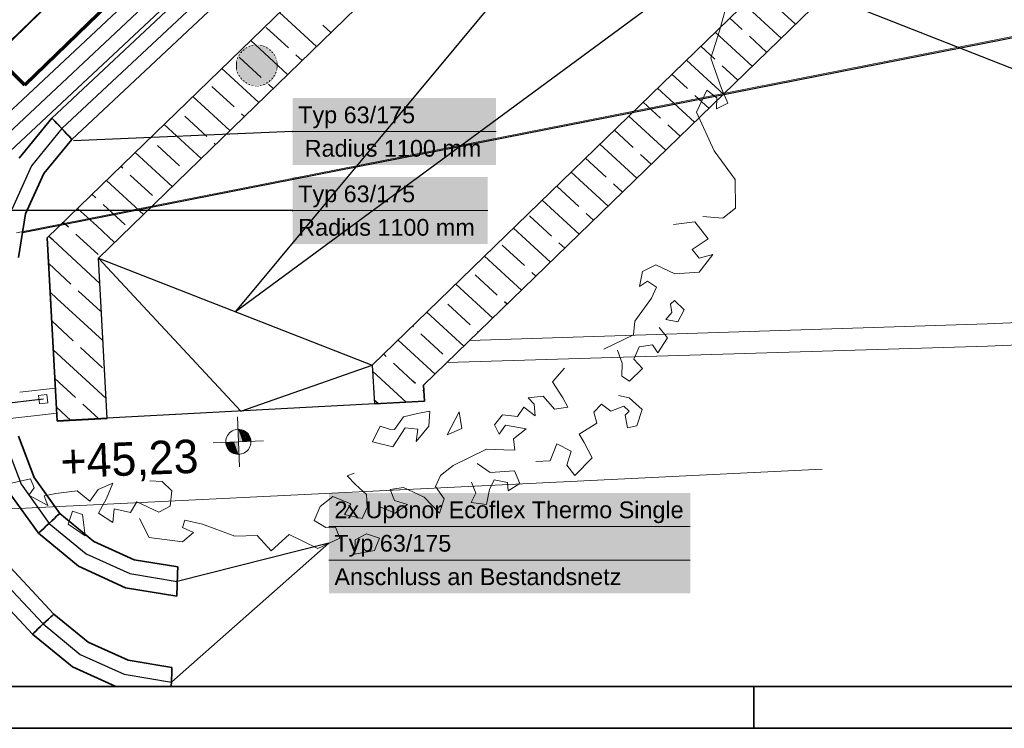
# Model space of a CAD drawing. Extents: x -779 to 790, y -208 to 633.
# Tile 29 of 232: x -277 to -160, y -208 to -123. Entities that reach past the tile are written whole.
import ezdxf
from ezdxf.lldxf.tags import DXFTag

# ---------------------------------------------------------------- set-up
doc = ezdxf.new("R2010")
doc.units = 0
doc.layers.get('0').update_dxf_attribs({"lineweight": 25})
for name, color, linetype, lineweight, true_color in [('02 Raster Gebäude-A07F5V4QWF', 7, 'Continuous', 25, 0x848484), ('10 Bäume Bestand', 9, 'Continuous', 18, 0x808080), ('10 Wege Bestand - 2D', 9, 'Continuous', 18, 0x808080), ('30 Baugrubenplanung - Bemaßung', 7, 'Continuous', 25, 0x848484), ('60 Höhen Außen (Bestand - bleibt)', 9, 'Continuous', 18, 0x808080), ('60 Stützwände', 9, 'Continuous', 25, 0x808080), ('60 Zaun Besucher', 9, 'Continuous', 18, 0x808080), ('60 Zaun Gehege', 9, 'Continuous', 18, 0x808080), ('91 Aufstellflächen Feuerwehr', 9, 'Continuous', 18, 0x808080), ('H_Vorlauf', 1, 'Continuous', 35, 0xff0000), ('S_Regenwasser_Grundleitung', 7, 'Continuous', 70, 0x0080ff), ('X_Mass', 150, 'Continuous', 25, 0x007fff)]:
    doc.layers.add(name, color=color, linetype=linetype, lineweight=lineweight, true_color=true_color)
for name, color, linetype, lineweight in [('02 Raster Gebäude-A07F5V53WF', 7, 'Continuous', 13), ('Rahmen-A0U86KLAPE', 7, 'Continuous', 35), ('X_Rahmen', 7, 'Continuous', 25)]:
    doc.layers.add(name, color=color, linetype=linetype, lineweight=lineweight)
doc.styles.get("Standard").update_dxf_attribs({"font": 'arial.ttf'})
tags = doc.linetypes.add('Raster-A07F5V4TWF', pattern=[0.2, 0.1, -0.05, 0, -0.05]).pattern_tags.tags
tags[10:11] = [DXFTag(74, 4), DXFTag(75, 0), DXFTag(340, '0'), DXFTag(46, 1.0), DXFTag(50, 0.0), DXFTag(44, 0.0), DXFTag(45, 0.0)]
tags[8:9] = [DXFTag(74, 4), DXFTag(75, 0), DXFTag(340, '0'), DXFTag(46, 1.0), DXFTag(50, 0.0), DXFTag(44, 0.0), DXFTag(45, 0.0)]
tags[6:7] = [DXFTag(74, 4), DXFTag(75, 0), DXFTag(340, '0'), DXFTag(46, 1.0), DXFTag(50, 0.0), DXFTag(44, 0.0), DXFTag(45, 0.0)]
tags[4:5] = [DXFTag(74, 4), DXFTag(75, 0), DXFTag(340, '0'), DXFTag(46, 1.0), DXFTag(50, 0.0), DXFTag(44, 0.0), DXFTag(45, 0.0)]
tags = doc.linetypes.add('Raster-A07F5V57WF', pattern=[0.2, 0.1, -0.05, 0, -0.05]).pattern_tags.tags
tags[10:11] = [DXFTag(74, 4), DXFTag(75, 0), DXFTag(340, '0'), DXFTag(46, 1.0), DXFTag(50, 0.0), DXFTag(44, 0.0), DXFTag(45, 0.0)]
tags[8:9] = [DXFTag(74, 4), DXFTag(75, 0), DXFTag(340, '0'), DXFTag(46, 1.0), DXFTag(50, 0.0), DXFTag(44, 0.0), DXFTag(45, 0.0)]
tags[6:7] = [DXFTag(74, 4), DXFTag(75, 0), DXFTag(340, '0'), DXFTag(46, 1.0), DXFTag(50, 0.0), DXFTag(44, 0.0), DXFTag(45, 0.0)]
tags[4:5] = [DXFTag(74, 4), DXFTag(75, 0), DXFTag(340, '0'), DXFTag(46, 1.0), DXFTag(50, 0.0), DXFTag(44, 0.0), DXFTag(45, 0.0)]
tags = doc.linetypes.add('STRICHPUNKT2', pattern=[12.7, 6.35, -3.175, 0, -3.175]).pattern_tags.tags
tags[10:11] = [DXFTag(74, 4), DXFTag(75, 0), DXFTag(340, '0'), DXFTag(46, 0.0), DXFTag(50, 0.0), DXFTag(44, 0.0), DXFTag(45, 0.0)]
tags[8:9] = [DXFTag(74, 4), DXFTag(75, 0), DXFTag(340, '0'), DXFTag(46, 0.0), DXFTag(50, 0.0), DXFTag(44, 0.0), DXFTag(45, 0.0)]
tags[6:7] = [DXFTag(74, 4), DXFTag(75, 0), DXFTag(340, '0'), DXFTag(46, 0.0), DXFTag(50, 0.0), DXFTag(44, 0.0), DXFTag(45, 0.0)]
tags[4:5] = [DXFTag(74, 4), DXFTag(75, 0), DXFTag(340, '0'), DXFTag(46, 0.0), DXFTag(50, 0.0), DXFTag(44, 0.0), DXFTag(45, 0.0)]

# ---------------------------------------------------------------- blocks, each defined once
blk = doc.blocks.new('Blockreferenz-A07F5V4KWF', base_point=(-779.5, -207.57))
at = {"layer": 'Rahmen-A0U86KLAPE', "color": 0, "linetype": 'ByBlock', "ltscale": 0.35}
for p, q in [((-759.5, -202.57), (784.5, -202.57)), ((-189.5, -207.57), (-189.5, -202.57)), ((-779.5, -207.57), (789.5, -207.57))]:
    blk.add_line(p, q, dxfattribs=at)
blk = doc.blocks.new('Referenz-A07F5V4VWF', base_point=(-401.42, -176.34))
at = {"layer": '02 Raster Gebäude-A07F5V4QWF', "color": 0, "linetype": 'Raster-A07F5V4TWF', "lineweight": -2, "ltscale": 187.5}
blk.add_line((-276.98, -148.28), (4.57, -92.87), dxfattribs=at)
at = {"layer": '30 Baugrubenplanung - Bemaßung', "color": 0, "lineweight": -2}
blk.add_line((-188.92, -116.75), (-40.75, -175.03), dxfattribs=at)
blk = doc.blocks.new('Referenz-A07F5V59WF', base_point=(-759.5, -206.19))
at = {"layer": '02 Raster Gebäude-A07F5V53WF', "color": 0, "linetype": 'Raster-A07F5V57WF', "ltscale": 117.000008}
blk.add_line((-277.72, -148.32), (439.99, -7.06), dxfattribs=at)
at = {"layer": '10 Bäume Bestand', "color": 0, "linetype": 'Continuous', "ltscale": 162.000017}
for p, q in [((-193.63, -124.17), (-192.33, -119.49)), ((-194.67, -127.43), (-193.63, -124.17)), ((-193.37, -131.05), (-194.67, -127.43)), ((-196.35, -133.88), (-195.13, -131.25)), ((-195.13, -131.25), (-193.93, -132.2)), ((-192.61, -132.81), (-193.37, -131.05)), ((-193.93, -132.2), (-193.97, -133.51)), ((-193.97, -133.51), (-192.61, -132.81)), ((-194.24, -138.51), (-196.35, -133.88)), ((-191.75, -141.95), (-194.24, -138.51)), ((-191.7, -145.36), (-191.75, -141.95)), ((-193.22, -146.58), (-191.7, -145.36)), ((-196.57, -147.02), (-199.13, -147.34)), ((-194.96, -149.05), (-196.57, -147.02)), ((-195.62, -146.38), (-193.22, -146.58)), ((-196.87, -150.32), (-194.96, -149.05)), ((-196.06, -151.34), (-196.87, -150.32)), ((-194.42, -150.92), (-196.06, -151.34)), ((-196.04, -153.04), (-194.42, -150.92)), ((-203.18, -154.73), (-202.81, -152.96)), ((-202.81, -152.96), (-201.23, -152.15)), ((-201.23, -152.15), (-198.94, -153.25)), ((-198.94, -153.25), (-196.04, -153.04)), ((-202.23, -154.09), (-203.18, -154.73)), ((-201.14, -154.82), (-202.23, -154.09)), ((-201.74, -156.13), (-201.14, -154.82)), ((-203.76, -158.89), (-201.74, -156.13)), ((-199.47, -156.87), (-199.01, -156.4)), ((-199.01, -156.4), (-197.84, -157.54)), ((-199.32, -157.84), (-199.47, -156.87)), ((-197.84, -157.54), (-198.61, -158.98)), ((-203.9, -160.54), (-203.76, -158.89)), ((-200.05, -158.68), (-199.32, -157.84)), ((-198.61, -158.98), (-200.05, -158.68)), ((-200.82, -159.66), (-199.83, -160.9)), ((-207.47, -162.24), (-203.9, -160.54)), ((-199.83, -160.9), (-201.01, -162.67)), ((-205.25, -163.93), (-205.83, -162.36)), ((-203.24, -161.96), (-203.87, -163.45)), ((-201.63, -161.71), (-203.24, -161.96)), ((-201.01, -162.67), (-201.63, -161.71)), ((-203.87, -163.45), (-202.84, -164.55)), ((-213.61, -166.13), (-212.16, -164.52)), ((-205.28, -165.46), (-205.25, -163.93)), ((-202.84, -164.55), (-204.39, -166.05)), ((-204.39, -166.05), (-205.28, -165.46)), ((-212.34, -168.05), (-213.61, -166.13)), ((-216.49, -168.05), (-214.73, -167.85)), ((-215.8, -168.83), (-216.49, -168.05)), ((-214.73, -167.85), (-213.34, -169.43)), ((-211.75, -169.18), (-212.34, -168.05)), ((-205.71, -167.78), (-204.41, -168.04)), ((-204.41, -168.04), (-202.87, -169.45)), ((-217.77, -170.28), (-217.04, -169.19)), ((-217.04, -169.19), (-215.67, -170.2)), ((-215.67, -170.2), (-215.8, -168.83)), ((-213.34, -169.43), (-211.75, -169.18)), ((-207.73, -168.82), (-208.65, -169.76)), ((-206.61, -169.64), (-207.73, -168.82)), ((-205.05, -169.06), (-206.61, -169.64)), ((-204.44, -169.65), (-205.05, -169.06)), ((-202.87, -169.45), (-203.49, -171.4)), ((-232.5, -171.83), (-231.41, -170.34)), ((-231.41, -170.34), (-229.75, -169.94)), ((-229.75, -169.94), (-228.27, -169.65)), ((-228.27, -169.65), (-228.38, -171.45)), ((-226.21, -172.5), (-224.77, -169.75)), ((-224.77, -169.75), (-224.46, -171.73)), ((-220.54, -171.28), (-219.59, -170.08)), ((-219.59, -170.08), (-217.77, -170.28)), ((-208.65, -169.76), (-208.31, -171.1)), ((-204.9, -170.12), (-204.44, -169.65)), ((-204.64, -171.65), (-204.9, -170.12)), ((-235.12, -173.3), (-234.22, -171.44)), ((-234.22, -171.44), (-233.1, -171.79)), ((-233.1, -171.79), (-232.5, -171.83)), ((-231.21, -171.63), (-232.7, -173.92)), ((-229.72, -171.8), (-231.21, -171.63)), ((-228.38, -171.45), (-229.89, -173.28)), ((-229.89, -173.28), (-229.72, -171.8)), ((-224.46, -171.73), (-226.21, -172.5)), ((-219.96, -172.41), (-220.54, -171.28)), ((-219.23, -171.32), (-219.96, -172.41)), ((-216.73, -171.75), (-219.23, -171.32)), ((-218.25, -172.96), (-216.73, -171.75)), ((-208.31, -171.1), (-210.42, -172.42)), ((-203.49, -171.4), (-204.64, -171.65)), ((-218.11, -174.32), (-218.25, -172.96)), ((-210.42, -172.42), (-209.8, -173.38)), ((-232.7, -173.92), (-235.12, -173.3)), ((-225.48, -176.13), (-221.47, -174.2)), ((-221.47, -174.2), (-219.42, -174.28)), ((-219.42, -174.28), (-218.11, -174.32)), ((-213.09, -173.57), (-213.89, -175.61)), ((-211.36, -174.42), (-213.09, -173.57)), ((-209.8, -173.38), (-208.85, -175.22)), ((-211.86, -176.09), (-211.36, -174.42)), ((-208.85, -175.22), (-210.91, -177.33)), ((-227, -177.34), (-225.48, -176.13)), ((-222.59, -175.92), (-221.04, -176.98)), ((-213.89, -175.61), (-215.6, -175.68)), ((-210.91, -177.33), (-211.86, -176.09)), ((-278.53, -178.32), (-276.03, -177.76)), ((-276.03, -177.76), (-275.62, -178.84)), ((-238.15, -177.38), (-237.3, -177.08)), ((-237.17, -178.44), (-238.15, -177.38)), ((-227.61, -178.66), (-227, -177.34)), ((-221.04, -176.98), (-218.14, -176.77)), ((-218.14, -176.77), (-217.49, -178.3)), ((-275.62, -178.84), (-276.22, -179.71)), ((-268.94, -180.4), (-267.94, -179.02)), ((-267.94, -179.02), (-266.18, -178.26)), ((-266.18, -178.26), (-266.96, -180.09)), ((-260.27, -178.07), (-261.75, -177.97)), ((-259.12, -179.19), (-260.27, -178.07)), ((-235.85, -179.62), (-237.17, -178.44)), ((-233.01, -179.01), (-231.42, -178.77)), ((-232.48, -180.32), (-233.01, -179.01)), ((-231.42, -178.77), (-228.96, -179.93)), ((-226.57, -180.12), (-227.61, -178.66)), ((-222.77, -179.45), (-223.3, -178.15)), ((-221.12, -179.03), (-221.5, -180.8)), ((-220.57, -177.88), (-221.12, -179.03)), ((-218.97, -178.2), (-220.57, -177.88)), ((-218.9, -179.17), (-218.97, -178.2)), ((-217.49, -178.3), (-218.9, -179.17)), ((-276.22, -179.71), (-273.97, -180.93)), ((-274.41, -179.79), (-272.99, -179.49)), ((-273.97, -180.93), (-274.41, -179.79)), ((-272.99, -179.49), (-270.44, -179.17)), ((-270.44, -179.17), (-268.94, -180.4)), ((-266.96, -180.09), (-267.9, -181.86)), ((-259.32, -181.01), (-259.12, -179.19)), ((-241.4, -181.06), (-239.88, -179.85)), ((-239.88, -179.85), (-237.71, -180.73)), ((-235.77, -181.16), (-235.85, -179.62)), ((-228.96, -179.93), (-227.12, -181.84)), ((-227.12, -181.84), (-226.57, -180.12)), ((-223.32, -180.59), (-222.77, -179.45)), ((-266.18, -182.98), (-266.03, -181.33)), ((-266.03, -181.33), (-264.09, -181.76)), ((-264.09, -181.76), (-263.31, -180.5)), ((-263.31, -180.5), (-260.68, -181.71)), ((-260.68, -181.71), (-259.32, -181.01)), ((-242.12, -182.72), (-241.4, -181.06)), ((-237.71, -180.73), (-238.49, -181.99)), ((-236.38, -182.47), (-235.77, -181.16)), ((-234.41, -181.02), (-232.41, -181.85)), ((-230.94, -180.81), (-232.48, -180.32)), ((-232.41, -181.85), (-230.94, -180.81)), ((-221.5, -180.8), (-223.32, -180.59)), ((-271.52, -183.16), (-271.03, -181.62)), ((-271.03, -181.62), (-269.83, -182)), ((-269.83, -182), (-269.51, -184.56)), ((-267.9, -181.86), (-266.18, -182.98)), ((-263, -182.48), (-261.83, -184.74)), ((-238.49, -181.99), (-236.38, -182.47)), ((-269.51, -184.56), (-271.52, -183.16)), ((-257.87, -183.55), (-257.59, -182.7)), ((-256.55, -184.16), (-257.87, -183.55)), ((-257.59, -182.7), (-255.48, -183.18)), ((-255.48, -183.18), (-251.59, -184.61)), ((-240.69, -183.55), (-242.12, -182.72)), ((-239.55, -183.54), (-240.69, -183.55)), ((-239.02, -184.84), (-239.55, -183.54)), ((-261.83, -184.74), (-257.84, -185.26)), ((-257.84, -185.26), (-256.55, -184.16)), ((-251.59, -184.61), (-248.92, -184.52)), ((-248.92, -184.52), (-247.25, -186.37)), ((-247.25, -186.37), (-245.11, -184.41)), ((-245.11, -184.41), (-241.68, -186.07)), ((-241.68, -186.07), (-239.02, -184.84)), ((-237.2, -185.04), (-235.84, -184.34)), ((-235.84, -184.34), (-234.3, -184.83)), ((-234.3, -184.83), (-234.9, -186.3)), ((-237.26, -186.74), (-237.2, -185.04)), ((-234.9, -186.3), (-237.26, -186.74))]:
    blk.add_line(p, q, dxfattribs=at)
for points in [[(-249.76, -126.08), (-250.09, -126.08), (-249.76, -125.94)], [(-249.73, -125.94), (-249.76, -125.94), (-249.73, -125.93)], [(-249.73, -130.68), (-249.76, -130.68), (-249.76, -125.94)], [(-249.73, -130.69), (-249.73, -125.94), (-249.76, -125.94)], [(-249.38, -125.93), (-249.73, -125.93), (-249.38, -125.84)], [(-249.38, -130.69), (-249.73, -130.69), (-249.73, -125.93)], [(-249.38, -130.77), (-249.38, -125.93), (-249.73, -125.93)], [(-249.35, -130.77), (-249.38, -130.77), (-249.38, -125.84)], [(-249.35, -130.78), (-249.35, -125.84), (-249.38, -125.84)], [(-249.35, -125.84), (-249.38, -125.84), (-249.35, -125.84)], [(-248.99, -125.84), (-249.35, -125.84), (-248.99, -125.81)], [(-248.99, -130.78), (-249.35, -130.78), (-249.35, -125.84)], [(-248.99, -130.81), (-248.99, -125.84), (-249.35, -125.84)], [(-248.96, -130.81), (-248.99, -130.81), (-248.99, -125.81)], [(-248.96, -130.81), (-248.96, -125.81), (-248.99, -125.81)], [(-248.96, -125.81), (-248.99, -125.81), (-248.99, -125.81)], [(-248.59, -130.78), (-248.96, -130.78), (-248.96, -125.81)], [(-248.59, -125.84), (-248.96, -125.84), (-248.96, -125.81)], [(-248.59, -130.78), (-248.59, -125.84), (-248.96, -125.84)], [(-248.57, -130.78), (-248.59, -130.78), (-248.59, -125.84)], [(-248.57, -130.78), (-248.57, -125.84), (-248.59, -125.84)], [(-248.57, -125.84), (-248.59, -125.84), (-248.59, -125.84)], [(-248.21, -130.69), (-248.57, -130.69), (-248.57, -125.84)], [(-248.21, -125.93), (-248.56, -125.93), (-248.57, -125.84)], [(-248.21, -130.69), (-248.21, -125.93), (-248.56, -125.93)], [(-248.19, -130.68), (-248.21, -130.68), (-248.21, -125.93)], [(-248.19, -125.94), (-248.21, -125.94), (-248.21, -125.93)], [(-248.19, -130.68), (-248.19, -125.94), (-248.21, -125.94)], [(-247.85, -130.54), (-248.19, -130.54), (-248.19, -125.94)], [(-247.85, -126.07), (-248.18, -126.07), (-248.19, -125.94)], [(-251.21, -127.53), (-251.35, -127.53), (-251.21, -127.19)], [(-251.19, -127.19), (-251.21, -127.19), (-251.19, -127.16)], [(-251.19, -129.43), (-251.21, -129.43), (-251.21, -127.19)], [(-251.19, -129.46), (-251.19, -127.19), (-251.21, -127.19)], [(-251, -127.16), (-251.19, -127.16), (-251, -126.85)], [(-251.03, -129.46), (-251.19, -129.46), (-251.19, -127.16)], [(-251, -129.76), (-251, -127.16), (-251.19, -127.16)], [(-250.99, -126.85), (-251, -126.85), (-250.99, -126.83)], [(-250.99, -129.76), (-251, -129.76), (-251, -126.85)], [(-250.99, -129.79), (-250.99, -126.85), (-251, -126.85)], [(-250.75, -126.83), (-250.99, -126.83), (-250.75, -126.55)], [(-250.77, -129.79), (-250.99, -129.79), (-250.99, -126.83)], [(-250.75, -130.06), (-250.75, -126.83), (-250.99, -126.83)], [(-250.73, -126.55), (-250.75, -126.55), (-250.73, -126.53)], [(-250.73, -130.06), (-250.75, -130.06), (-250.75, -126.55)], [(-250.73, -130.09), (-250.73, -126.55), (-250.75, -126.55)], [(-250.45, -126.53), (-250.73, -126.53), (-250.45, -126.29)], [(-250.47, -130.09), (-250.73, -130.09), (-250.73, -126.53)], [(-250.45, -130.32), (-250.45, -126.53), (-250.73, -126.53)], [(-250.43, -126.29), (-250.45, -126.29), (-250.43, -126.28)], [(-250.43, -130.32), (-250.45, -130.32), (-250.45, -126.29)], [(-250.43, -130.34), (-250.43, -126.29), (-250.45, -126.29)], [(-250.12, -126.28), (-250.43, -126.28), (-250.12, -126.09)], [(-250.13, -130.34), (-250.43, -130.34), (-250.43, -126.28)], [(-250.12, -130.53), (-250.12, -126.28), (-250.43, -126.28)], [(-250.09, -126.09), (-250.12, -126.09), (-250.09, -126.08)], [(-250.09, -130.53), (-250.12, -130.53), (-250.12, -126.09)], [(-250.09, -130.54), (-250.09, -126.09), (-250.12, -126.09)], [(-249.77, -130.54), (-250.09, -130.54), (-250.09, -126.08)], [(-249.76, -130.68), (-249.76, -126.08), (-250.09, -126.08)], [(-247.85, -130.54), (-247.85, -126.07), (-248.18, -126.07)], [(-247.82, -130.53), (-247.85, -130.53), (-247.85, -126.07)], [(-247.82, -126.09), (-247.85, -126.09), (-247.85, -126.07)], [(-247.82, -130.53), (-247.82, -126.09), (-247.85, -126.09)], [(-247.51, -130.34), (-247.82, -130.34), (-247.82, -126.09)], [(-247.51, -126.28), (-247.81, -126.28), (-247.82, -126.09)], [(-247.51, -130.34), (-247.51, -126.28), (-247.81, -126.28)], [(-247.49, -130.32), (-247.51, -130.32), (-247.51, -126.28)], [(-247.49, -126.3), (-247.51, -126.3), (-247.51, -126.28)], [(-247.49, -130.32), (-247.49, -126.3), (-247.51, -126.3)], [(-247.21, -130.08), (-247.49, -130.08), (-247.49, -126.3)], [(-247.21, -126.53), (-247.47, -126.53), (-247.49, -126.3)], [(-247.21, -130.08), (-247.21, -126.53), (-247.47, -126.53)], [(-247.19, -130.07), (-247.21, -130.07), (-247.21, -126.53)], [(-247.19, -126.55), (-247.21, -126.55), (-247.21, -126.53)], [(-247.19, -130.07), (-247.19, -126.55), (-247.21, -126.55)], [(-246.96, -129.79), (-247.19, -129.79), (-247.19, -126.55)], [(-246.96, -126.83), (-247.17, -126.83), (-247.19, -126.55)], [(-246.96, -129.79), (-246.96, -126.83), (-247.17, -126.83)], [(-246.94, -129.77), (-246.96, -129.77), (-246.96, -126.83)], [(-246.94, -126.85), (-246.96, -126.85), (-246.96, -126.83)], [(-246.94, -129.77), (-246.94, -126.85), (-246.96, -126.85)], [(-246.75, -129.45), (-246.94, -129.45), (-246.94, -126.85)], [(-246.75, -127.16), (-246.92, -127.16), (-246.94, -126.85)], [(-246.75, -129.45), (-246.75, -127.16), (-246.92, -127.16)], [(-246.74, -129.43), (-246.75, -129.43), (-246.75, -127.16)], [(-246.74, -127.19), (-246.75, -127.19), (-246.75, -127.16)], [(-246.74, -129.43), (-246.74, -127.19), (-246.75, -127.19)], [(-246.6, -129.09), (-246.74, -129.09), (-246.74, -127.19)], [(-246.6, -127.52), (-246.71, -127.52), (-246.74, -127.19)], [(-251.44, -128.32), (-251.47, -128.32), (-251.44, -127.93)], [(-251.44, -128.66), (-251.44, -128.32), (-251.47, -128.32)], [(-251.35, -127.91), (-251.44, -127.91), (-251.35, -127.55)], [(-251.44, -127.93), (-251.44, -127.93), (-251.44, -127.91)], [(-251.38, -128.71), (-251.44, -128.71), (-251.44, -127.91)], [(-251.35, -129.06), (-251.35, -127.91), (-251.44, -127.91)], [(-251.44, -128.66), (-251.44, -128.66), (-251.44, -127.93)], [(-251.44, -128.71), (-251.44, -127.93), (-251.44, -127.93)], [(-251.35, -127.55), (-251.35, -127.55), (-251.35, -127.53)], [(-251.23, -129.09), (-251.35, -129.09), (-251.35, -127.53)], [(-251.21, -129.43), (-251.21, -127.53), (-251.35, -127.53)], [(-251.35, -129.06), (-251.35, -129.06), (-251.35, -127.55)], [(-251.35, -129.09), (-251.35, -127.55), (-251.35, -127.55)], [(-246.6, -129.09), (-246.6, -127.52), (-246.71, -127.52)], [(-246.59, -129.07), (-246.6, -129.07), (-246.6, -127.52)], [(-246.59, -127.56), (-246.6, -127.56), (-246.6, -127.52)], [(-246.59, -129.07), (-246.59, -127.56), (-246.6, -127.56)], [(-246.51, -128.7), (-246.59, -128.7), (-246.59, -127.56)], [(-246.51, -127.9), (-246.56, -127.9), (-246.59, -127.56)], [(-246.51, -128.7), (-246.51, -127.9), (-246.56, -127.9)], [(-246.5, -128.69), (-246.51, -128.69), (-246.51, -127.9)], [(-246.5, -127.96), (-246.5, -127.96), (-246.51, -127.9)], [(-246.5, -128.69), (-246.5, -127.96), (-246.5, -127.96)], [(-246.47, -128.29), (-246.5, -128.29), (-246.5, -127.96)], [(-246.5, -128.69), (-246.47, -128.29), (-246.5, -128.29)], [(-251.44, -128.71), (-251.44, -128.66), (-251.44, -128.66)], [(-251.35, -129.06), (-251.38, -128.71), (-251.44, -128.71)], [(-251.35, -129.09), (-251.35, -129.06), (-251.35, -129.06)], [(-251.21, -129.43), (-251.23, -129.09), (-251.35, -129.09)], [(-251.19, -129.46), (-251.19, -129.43), (-251.21, -129.43)], [(-251, -129.76), (-251.03, -129.46), (-251.19, -129.46)], [(-246.94, -129.77), (-246.75, -129.45), (-246.94, -129.45)], [(-246.75, -129.45), (-246.74, -129.43), (-246.75, -129.43)], [(-246.74, -129.43), (-246.6, -129.09), (-246.74, -129.09)], [(-246.6, -129.09), (-246.59, -129.07), (-246.6, -129.07)], [(-246.59, -129.07), (-246.51, -128.7), (-246.59, -128.7)], [(-246.51, -128.7), (-246.5, -128.69), (-246.51, -128.69)], [(-250.99, -129.79), (-250.99, -129.76), (-251, -129.76)], [(-250.75, -130.06), (-250.77, -129.79), (-250.99, -129.79)], [(-250.73, -130.09), (-250.73, -130.06), (-250.75, -130.06)], [(-250.45, -130.32), (-250.47, -130.09), (-250.73, -130.09)], [(-250.43, -130.34), (-250.43, -130.32), (-250.45, -130.32)], [(-250.12, -130.53), (-250.13, -130.34), (-250.43, -130.34)], [(-250.09, -130.54), (-250.09, -130.53), (-250.12, -130.53)], [(-249.76, -130.68), (-249.77, -130.54), (-250.09, -130.54)], [(-249.73, -130.69), (-249.73, -130.68), (-249.76, -130.68)], [(-249.38, -130.77), (-249.38, -130.69), (-249.73, -130.69)], [(-248.57, -130.78), (-248.21, -130.69), (-248.57, -130.69)], [(-248.21, -130.69), (-248.19, -130.68), (-248.21, -130.68)], [(-248.19, -130.68), (-247.85, -130.54), (-248.19, -130.54)], [(-247.85, -130.54), (-247.82, -130.53), (-247.85, -130.53)], [(-247.82, -130.53), (-247.51, -130.34), (-247.82, -130.34)], [(-247.51, -130.34), (-247.49, -130.32), (-247.51, -130.32)], [(-247.49, -130.32), (-247.21, -130.08), (-247.49, -130.08)], [(-247.21, -130.08), (-247.19, -130.07), (-247.21, -130.07)], [(-247.19, -130.07), (-246.96, -129.79), (-247.19, -129.79)], [(-246.96, -129.79), (-246.94, -129.77), (-246.96, -129.77)], [(-249.35, -130.78), (-249.35, -130.77), (-249.38, -130.77)], [(-248.99, -130.81), (-248.99, -130.78), (-249.35, -130.78)], [(-248.96, -130.81), (-248.96, -130.81), (-248.99, -130.81)], [(-248.96, -130.81), (-248.59, -130.78), (-248.96, -130.78)], [(-248.59, -130.78), (-248.57, -130.78), (-248.59, -130.78)]]:
    blk.add_solid(points, dxfattribs=at)
at = {"layer": '10 Wege Bestand - 2D', "color": 0, "linetype": 'Continuous', "ltscale": 162.000017}
for p, q in [((-161.59, -159.21), (-57.49, -154.69)), ((-161.56, -161.88), (-57.3, -157.35)), ((-161.59, -159.21), (-223.49, -161.2)), ((-161.56, -161.88), (-226.21, -163.83)), ((-273.06, -166.91), (-277.33, -167.39)), ((-317.33, -174.9), (-275.98, -170.26)), ((-272.9, -169.91), (-275.98, -170.26))]:
    blk.add_line(p, q, dxfattribs=at)
at = {"layer": '60 Höhen Außen (Bestand - bleibt)', "color": 0, "linetype": 'Continuous', "ltscale": 162.000017}
for p, q in [((-251.29, -170.32), (-251.05, -176.31)), ((-251.75, -171.93), (-251.92, -172.02)), ((-251.56, -171.87), (-251.75, -171.93)), ((-251.37, -171.83), (-251.56, -171.87)), ((-251.17, -171.82), (-251.37, -171.83)), ((-250.98, -171.83), (-251.17, -171.82)), ((-250.78, -171.87), (-250.98, -171.83)), ((-250.6, -171.93), (-250.78, -171.87)), ((-250.42, -172.02), (-250.6, -171.93)), ((-252.66, -173.12), (-252.67, -173.32)), ((-252.62, -172.93), (-252.66, -173.12)), ((-252.56, -172.74), (-252.62, -172.93)), ((-252.47, -172.57), (-252.56, -172.74)), ((-252.36, -172.4), (-252.47, -172.57)), ((-252.23, -172.26), (-252.36, -172.4)), ((-252.09, -172.13), (-252.23, -172.26)), ((-251.92, -172.02), (-252.09, -172.13)), ((-250.26, -172.13), (-250.42, -172.02)), ((-250.11, -172.26), (-250.26, -172.13)), ((-249.98, -172.4), (-250.11, -172.26)), ((-249.87, -172.57), (-249.98, -172.4)), ((-249.79, -172.74), (-249.87, -172.57)), ((-249.72, -172.93), (-249.79, -172.74)), ((-249.69, -173.12), (-249.72, -172.93)), ((-249.67, -173.32), (-249.69, -173.12)), ((-248.18, -173.19), (-254.17, -173.44)), ((-252.67, -173.32), (-252.66, -173.51)), ((-252.66, -173.51), (-252.62, -173.7)), ((-252.62, -173.7), (-252.56, -173.89)), ((-252.56, -173.89), (-252.47, -174.07)), ((-252.47, -174.07), (-252.36, -174.23)), ((-252.36, -174.23), (-252.23, -174.38)), ((-250.11, -174.38), (-249.98, -174.23)), ((-249.98, -174.23), (-249.87, -174.07)), ((-249.87, -174.07), (-249.79, -173.89)), ((-249.79, -173.89), (-249.72, -173.7)), ((-249.72, -173.7), (-249.69, -173.51)), ((-249.69, -173.51), (-249.67, -173.32)), ((-252.23, -174.38), (-252.09, -174.51)), ((-252.09, -174.51), (-251.92, -174.62)), ((-251.92, -174.62), (-251.75, -174.7)), ((-251.75, -174.7), (-251.56, -174.77)), ((-251.56, -174.77), (-251.37, -174.8)), ((-251.37, -174.8), (-251.17, -174.82)), ((-251.17, -174.82), (-250.98, -174.8)), ((-250.98, -174.8), (-250.78, -174.77)), ((-250.78, -174.77), (-250.6, -174.7)), ((-250.6, -174.7), (-250.42, -174.62)), ((-250.42, -174.62), (-250.26, -174.51)), ((-250.26, -174.51), (-250.11, -174.38))]:
    blk.add_line(p, q, dxfattribs=at)
for points in [[(-251.17, -171.83), (-251.23, -171.83), (-251.23, -171.82)], [(-251.17, -173.32), (-251.17, -171.83), (-251.23, -171.83)], [(-250.66, -173.3), (-251.17, -173.3), (-251.17, -171.83)], [(-250.66, -171.91), (-251.14, -171.91), (-251.17, -171.83)], [(-250.66, -173.3), (-250.66, -171.91), (-251.14, -171.91)], [(-250.16, -173.28), (-250.66, -173.28), (-250.66, -171.91)], [(-250.16, -172.21), (-250.54, -172.21), (-250.66, -171.91)], [(-250.16, -173.28), (-250.16, -172.21), (-250.54, -172.21)], [(-249.81, -173.26), (-250.16, -173.26), (-250.16, -172.21)], [(-249.81, -172.69), (-250, -172.69), (-250.16, -172.21)], [(-249.81, -173.26), (-249.81, -172.69), (-250, -172.69)], [(-249.67, -173.26), (-249.81, -173.26), (-249.81, -172.69)], [(-252.53, -173.38), (-252.67, -173.38), (-252.53, -173.37)], [(-252.53, -173.95), (-252.53, -173.38), (-252.67, -173.38)], [(-252.19, -173.37), (-252.53, -173.37), (-252.19, -173.36)], [(-252.35, -173.95), (-252.53, -173.95), (-252.53, -173.37)], [(-252.19, -174.42), (-252.19, -173.37), (-252.53, -173.37)], [(-252.19, -174.42), (-252.35, -173.95), (-252.53, -173.95)], [(-251.69, -173.36), (-252.19, -173.36), (-251.69, -173.34)], [(-251.8, -174.42), (-252.19, -174.42), (-252.19, -173.36)], [(-251.69, -174.72), (-251.69, -173.36), (-252.19, -173.36)], [(-251.17, -173.34), (-251.69, -173.34), (-251.17, -173.32)], [(-251.2, -174.72), (-251.69, -174.72), (-251.69, -173.34)], [(-251.17, -174.81), (-251.17, -173.34), (-251.69, -173.34)], [(-251.17, -173.32), (-250.66, -173.3), (-251.17, -173.3)], [(-251.11, -174.81), (-251.17, -174.81), (-251.17, -173.32)], [(-250.66, -173.3), (-250.16, -173.28), (-250.66, -173.28)], [(-250.16, -173.28), (-249.81, -173.26), (-250.16, -173.26)], [(-249.81, -173.26), (-249.67, -173.26), (-249.81, -173.26)], [(-251.69, -174.72), (-251.8, -174.42), (-252.19, -174.42)], [(-251.17, -174.81), (-251.2, -174.72), (-251.69, -174.72)], [(-251.11, -174.82), (-251.11, -174.81), (-251.17, -174.81)]]:
    blk.add_solid(points, dxfattribs=at)
at = {"layer": '60 Stützwände', "color": 0, "linetype": 'Continuous', "lineweight": -2, "ltscale": 225.000015}
for p, q in [((-274.04, -148.94), (-160.3, -38.58)), ((-155.39, -42.17), (-251.53, -157.75)), ((-165.15, -43.28), (-274.04, -148.94)), ((-267.9, -151.35), (-160.98, -47.59)), ((-251.53, -157.75), (-155.79, -87.14)), ((-162.96, -94.11), (-235.16, -164.16)), ((-154.05, -93.81), (-229.02, -166.56)), ((-229.02, -166.56), (-158.79, -98.41)), ((-186.25, -125.06), (-190.67, -120.99)), ((-184.53, -123.39), (-186.79, -121.31)), ((-241.83, -126.05), (-246.25, -121.97)), ((-240.1, -124.37), (-241.05, -123.5)), ((-190.92, -124.02), (-192.4, -122.66)), ((-245.18, -126.22), (-247.83, -123.78)), ((-189.7, -128.41), (-194.12, -124.34)), ((-187.98, -126.74), (-190.04, -124.83)), ((-245.28, -129.39), (-249.7, -125.32)), ((-194.18, -127.55), (-195.85, -126.01)), ((-243.55, -127.72), (-244.3, -127.03)), ((-248.44, -129.75), (-251.08, -127.31)), ((-193.15, -131.76), (-197.57, -127.69)), ((-191.43, -130.08), (-193.3, -128.36)), ((-248.73, -132.74), (-253.15, -128.67)), ((-197.43, -131.08), (-199.3, -129.36)), ((-247, -131.07), (-247.55, -130.56)), ((-251.69, -133.28), (-254.34, -130.84)), ((-196.6, -135.11), (-201.02, -131.03)), ((-194.88, -133.43), (-196.55, -131.89)), ((-252.18, -136.09), (-256.6, -132.02)), ((-200.69, -134.61), (-202.74, -132.71)), ((-250.45, -134.42), (-250.81, -134.09)), ((-255.63, -139.44), (-260.05, -135.36)), ((-254.94, -136.8), (-257.59, -134.36)), ((-200.05, -138.45), (-204.47, -134.38)), ((-198.33, -136.78), (-199.8, -135.42)), ((-203.94, -138.13), (-206.19, -136.05)), ((-261.73, -137.08), (-261.77, -137.04)), ((-253.9, -137.76), (-254.06, -137.62)), ((-203.5, -141.8), (-207.92, -137.73)), ((-259.08, -142.78), (-263.5, -138.71)), ((-258.2, -140.33), (-260.84, -137.89)), ((-201.78, -140.13), (-203.06, -138.95)), ((-207.19, -141.66), (-209.64, -139.4)), ((-264.98, -140.61), (-265.22, -140.38)), ((-206.95, -145.15), (-211.37, -141.08)), ((-262.53, -146.13), (-266.95, -142.06)), ((-261.45, -143.86), (-264.1, -141.42)), ((-205.23, -143.48), (-206.31, -142.48)), ((-210.45, -145.19), (-213.09, -142.75)), ((-268.3, -144.07), (-268.67, -143.73)), ((-268.23, -144.14), (-268.3, -144.07)), ((-210.4, -148.5), (-214.82, -144.42)), ((-268.11, -147.51), (-270.4, -145.41)), ((-264.7, -147.39), (-267.35, -144.95)), ((-208.68, -146.82), (-209.56, -146)), ((-271.49, -147.67), (-272.12, -147.08)), ((-213.7, -148.72), (-216.35, -146.28)), ((-265.98, -149.48), (-268.11, -147.51)), ((-213.85, -151.84), (-218.27, -147.77)), ((-272.85, -170.82), (-274.04, -148.94)), ((-274.04, -148.94), (-273.61, -156.88)), ((-273.34, -149.22), (-273.85, -148.75)), ((-269.43, -152.83), (-273.34, -149.22)), ((-267.96, -150.92), (-270.6, -148.48)), ((-212.13, -150.17), (-212.82, -149.53)), ((-216.95, -152.25), (-219.6, -149.81)), ((-267.9, -151.35), (-235.16, -164.16)), ((-267.9, -151.35), (-250.88, -169.64)), ((-266.85, -170.53), (-267.9, -151.35)), ((-217.3, -155.19), (-221.72, -151.12)), ((-271.21, -154.45), (-273.86, -152.01)), ((-267.74, -154.39), (-269.43, -152.83)), ((-215.58, -153.52), (-216.07, -153.06)), ((-220.21, -155.78), (-222.85, -153.34)), ((-272.88, -156.17), (-273.69, -155.43)), ((-267.68, -157.7), (-270.33, -155.26)), ((-220.75, -158.54), (-225.17, -154.47)), ((-267.36, -161.26), (-272.88, -156.17)), ((-219.03, -156.87), (-219.33, -156.59)), ((-273.61, -156.88), (-272.84, -170.86)), ((-224.2, -161.89), (-228.62, -157.81)), ((-223.46, -159.31), (-226.11, -156.87)), ((-270.94, -161.23), (-273.5, -158.87)), ((-230.24, -159.58), (-230.34, -159.49)), ((-222.48, -160.21), (-222.58, -160.12)), ((-227.65, -165.23), (-232.07, -161.16)), ((-226.71, -162.83), (-229.36, -160.39)), ((-266.98, -168.14), (-273.31, -162.3)), ((-267.41, -164.48), (-270.05, -162.04)), ((-233.5, -163.11), (-233.79, -162.84)), ((-250.88, -169.64), (-235.16, -164.16)), ((-235.16, -164.16), (-234.9, -168.78)), ((-231.11, -168.57), (-235.12, -164.88)), ((-230.3, -166.06), (-232.61, -163.92)), ((-270.66, -168.01), (-273.12, -165.74)), ((-229.97, -166.36), (-230.3, -166.06)), ((-228.98, -167.28), (-229.09, -167.18)), ((-229.02, -166.56), (-228.91, -168.45)), ((-228.91, -168.45), (-229.02, -166.56)), ((-234.45, -168.75), (-234.93, -168.32)), ((-271.21, -170.77), (-272.94, -169.18)), ((-228.91, -168.45), (-272.85, -170.82)), ((-267.87, -170.58), (-269.78, -168.83)), ((-234.9, -168.78), (-228.91, -168.45)), ((-272.84, -170.86), (-266.85, -170.53))]:
    blk.add_line(p, q, dxfattribs=at)
at = {"layer": '60 Zaun Besucher', "color": 0, "linetype": 'Continuous', "ltscale": 162.000017}
for p, q in [((-274.54, -168.19), (-302.27, -171.39)), ((-302.27, -171.43), (-274.53, -168.23)), ((-274.1, -167.66), (-275.09, -167.77)), ((-275.09, -167.77), (-274.98, -168.76)), ((-274.53, -168.23), (-274.54, -168.19)), ((-273.98, -168.65), (-274.1, -167.66)), ((-274.98, -168.76), (-273.98, -168.65))]:
    blk.add_line(p, q, dxfattribs=at)
at = {"layer": '60 Zaun Gehege', "color": 0, "linetype": 'Continuous', "ltscale": 162.000017}
for p, q in [((-255.39, -103.02), (-284.47, -131.23)), ((-284.44, -131.26), (-255.36, -103.05))]:
    blk.add_line(p, q, dxfattribs=at)
at = {"layer": '91 Aufstellflächen Feuerwehr', "color": 0, "linetype": 'Continuous', "ltscale": 162.000017}
blk.add_line((-181.35, -176.59), (-548.29, -194.53), dxfattribs=at)
at = {"layer": '60 Höhen Außen (Bestand - bleibt)', "color": 0, "linetype": 'Continuous', "ltscale": 162.000017, "insert": (-272.54, -173.68), "char_height": 3.9998, "attachment_point": 1, "rotation": 2.3207}
blk.add_mtext('{\\fCentury Gothic;+45,23}', dxfattribs=at)
blk = doc.blocks.new('Polygon-A07F5V5LWF', base_point=(-285.2, -130.69))
at = {"color": 0, "linetype": 'ByBlock', "lineweight": -2, "ltscale": 0.7}
for p, q in [((-190.63, -47.16), (-276.71, -130.69)), ((-276.71, -130.69), (-285.2, -122.21))]:
    blk.add_line(p, q, dxfattribs=at)

msp = doc.modelspace()

# ---------------------------------------------------------------- linework, layer by layer
at = {"layer": 'H_Vorlauf'}
for p, q in [((-200.17, -60.45), (-281.45, -136.59)), ((-279.06, -139.14), (-197.78, -63.01)), ((-197.44, -63.37), (-273.47, -134.6)), ((-271.08, -137.15), (-195.04, -65.92)), ((-273.47, -134.6), (-277.41, -139.39)), ((-273.47, -134.6), (-273.43, -134.64)), ((-272.77, -135.35), (-273.47, -134.6)), ((-273.43, -134.64), (-273.31, -134.77)), ((-273.31, -134.77), (-273.12, -134.97)), ((-273.12, -134.97), (-272.87, -135.24)), ((-272.87, -135.24), (-272.59, -135.54)), ((-271.78, -136.4), (-272.77, -135.35)), ((-272.59, -135.54), (-272.28, -135.87)), ((-272.28, -135.87), (-271.97, -136.2)), ((-271.97, -136.2), (-271.68, -136.51)), ((-271.08, -137.15), (-271.78, -136.4)), ((-271.68, -136.51), (-271.43, -136.78)), ((-271.08, -137.15), (-274.43, -141.24)), ((-271.43, -136.78), (-271.24, -136.98)), ((-271.24, -136.98), (-271.12, -137.11)), ((-271.12, -137.11), (-271.08, -137.15)), ((-274.43, -141.24), (-276.62, -146.05)), ((-276.62, -146.05), (-277.48, -151.27)), ((-277.48, -172.63), (-275.62, -177.57)), ((-275.62, -177.57), (-272.54, -181.87)), ((-278.71, -179.23), (-275.1, -184.26)), ((-273.49, -182.76), (-273.18, -182.47)), ((-273.49, -182.76), (-273.18, -182.47)), ((-273.18, -182.47), (-272.92, -182.22)), ((-273.18, -182.47), (-272.92, -182.22)), ((-272.92, -182.22), (-272.71, -182.03)), ((-272.92, -182.22), (-272.71, -182.03)), ((-272.71, -182.03), (-272.58, -181.91)), ((-272.71, -182.03), (-272.58, -181.91)), ((-272.58, -181.91), (-272.54, -181.87)), ((-272.58, -181.91), (-272.54, -181.87)), ((-272.54, -181.87), (-268.45, -185.23)), ((-274.72, -183.91), (-274.46, -183.67)), ((-274.72, -183.91), (-274.46, -183.67)), ((-274.46, -183.67), (-274.15, -183.38)), ((-274.46, -183.67), (-274.15, -183.38)), ((-274.15, -183.38), (-273.82, -183.07)), ((-274.15, -183.38), (-273.82, -183.07)), ((-273.82, -183.07), (-273.49, -182.76)), ((-273.82, -183.07), (-273.49, -182.76)), ((-275.1, -184.26), (-275.05, -184.22)), ((-275.1, -184.26), (-275.05, -184.22)), ((-275.1, -184.26), (-270.3, -188.2)), ((-275.05, -184.22), (-274.92, -184.1)), ((-275.05, -184.22), (-274.92, -184.1)), ((-274.92, -184.1), (-274.72, -183.91)), ((-274.92, -184.1), (-274.72, -183.91)), ((-273.24, -193.91), (-280.59, -186.07)), ((-268.45, -185.23), (-263.64, -187.41)), ((-270.3, -188.2), (-264.66, -190.76)), ((-263.64, -187.41), (-258.42, -188.27)), ((-258.43, -188.33), (-258.42, -188.27)), ((-258.43, -188.5), (-258.43, -188.33)), ((-283.14, -188.46), (-275.8, -196.3)), ((-258.48, -190.02), (-258.47, -189.56)), ((-258.47, -189.56), (-258.45, -189.14)), ((-258.45, -189.14), (-258.44, -188.78)), ((-258.44, -188.78), (-258.43, -188.5)), ((-264.66, -190.76), (-258.54, -191.77)), ((-258.51, -190.89), (-258.5, -190.47)), ((-258.5, -190.47), (-258.48, -190.02)), ((-258.54, -191.71), (-258.53, -191.53)), ((-258.54, -191.77), (-258.54, -191.71)), ((-258.53, -191.53), (-258.52, -191.25)), ((-258.52, -191.25), (-258.51, -190.89)), ((-273.24, -193.91), (-273.99, -194.61)), ((-273.88, -194.51), (-273.62, -194.26)), ((-273.62, -194.26), (-273.41, -194.07)), ((-273.41, -194.07), (-273.29, -193.95)), ((-273.29, -193.95), (-273.24, -193.91)), ((-273.24, -193.91), (-269.16, -197.26)), ((-275.16, -195.7), (-274.85, -195.41)), ((-273.99, -194.61), (-275.05, -195.6)), ((-274.85, -195.41), (-274.52, -195.1)), ((-274.52, -195.1), (-274.19, -194.8)), ((-274.19, -194.8), (-273.88, -194.51)), ((-275.05, -195.6), (-275.8, -196.3)), ((-275.8, -196.3), (-275.75, -196.26)), ((-275.8, -196.3), (-271, -200.23)), ((-275.75, -196.26), (-275.63, -196.14)), ((-275.63, -196.14), (-275.42, -195.95)), ((-275.42, -195.95), (-275.16, -195.7)), ((-269.16, -197.26), (-264.34, -199.44)), ((-271, -200.23), (-265.84, -202.57)), ((-264.34, -199.44), (-259.12, -200.3)), ((-259.17, -201.6), (-259.15, -201.18)), ((-259.15, -201.18), (-259.14, -200.82)), ((-259.14, -200.82), (-259.13, -200.54)), ((-259.13, -200.36), (-259.12, -200.3)), ((-259.13, -200.54), (-259.13, -200.36)), ((-259.2, -202.51), (-259.18, -202.05)), ((-259.2, -202.57), (-259.2, -202.51)), ((-259.18, -202.05), (-259.17, -201.6))]:
    msp.add_line(p, q, dxfattribs=at)
at = {"layer": 'H_Vorlauf', "linetype": 'STRICHPUNKT2', "lineweight": 25, "ltscale": 0.25}
for p, q in [((-280.25, -137.86), (-198.97, -61.73)), ((-272.28, -135.87), (-196.24, -64.65)), ((-272.28, -135.87), (-275.92, -140.31)), ((-275.92, -140.31), (-278.29, -145.55)), ((-279.19, -173.03), (-277.16, -178.4)), ((-277.16, -178.4), (-273.82, -183.07)), ((-273.82, -183.07), (-269.38, -186.71)), ((-274.52, -195.1), (-281.87, -187.26)), ((-269.38, -186.71), (-264.15, -189.08)), ((-264.15, -189.08), (-258.48, -190.02)), ((-274.52, -195.1), (-270.08, -198.75)), ((-270.08, -198.75), (-264.85, -201.12)), ((-264.85, -201.12), (-259.18, -202.05))]:
    msp.add_line(p, q, dxfattribs=at)
at = {"layer": 'X_Mass'}
for p, q in [((-244.68, -136.22), (-270.91, -137.33)), ((-244.68, -136.22), (-244.69, -136.22)), ((-244.69, -136.22), (-244.69, -136.22)), ((-244.69, -136.22), (-244.69, -136.22)), ((-244.69, -136.22), (-244.68, -136.22)), ((-244.67, -136.21), (-244.68, -136.21)), ((-244.68, -136.21), (-244.68, -136.21)), ((-244.68, -136.21), (-244.68, -136.21)), ((-244.68, -136.21), (-244.68, -136.21)), ((-244.68, -136.21), (-244.68, -136.21)), ((-244.68, -136.21), (-244.68, -136.21)), ((-244.68, -136.21), (-244.68, -136.21)), ((-244.68, -136.21), (-244.68, -136.21)), ((-244.68, -136.21), (-244.68, -136.22)), ((-244.68, -136.22), (-244.68, -136.22)), ((-244.68, -136.22), (-244.68, -136.22)), ((-244.68, -136.22), (-244.68, -136.22)), ((-244.68, -136.22), (-244.68, -136.23)), ((-244.68, -136.23), (-244.68, -136.23)), ((-244.68, -136.23), (-244.68, -136.23)), ((-244.68, -136.23), (-244.68, -136.23)), ((-244.68, -136.23), (-244.68, -136.23)), ((-244.68, -136.23), (-244.68, -136.23)), ((-244.68, -136.23), (-244.68, -136.23)), ((-244.68, -136.23), (-244.68, -136.23)), ((-244.68, -136.23), (-244.68, -136.23)), ((-244.68, -136.23), (-244.67, -136.23)), ((-244.67, -136.22), (-244.67, -136.21)), ((-244.67, -136.21), (-244.67, -136.21)), ((-244.67, -136.21), (-244.67, -136.21)), ((-244.67, -136.21), (-244.67, -136.21)), ((-244.67, -136.21), (-244.67, -136.21)), ((-244.67, -136.21), (-244.67, -136.21)), ((-244.67, -136.21), (-244.67, -136.21)), ((-244.67, -136.22), (-244.67, -136.22)), ((-244.67, -136.22), (-244.67, -136.22)), ((-244.67, -136.22), (-244.67, -136.22)), ((-244.67, -136.22), (-244.67, -136.22)), ((-244.67, -136.23), (-244.67, -136.22)), ((-244.67, -136.22), (-244.67, -136.22)), ((-244.67, -136.22), (-244.67, -136.22)), ((-244.67, -136.22), (-244.67, -136.22)), ((-244.67, -136.23), (-244.67, -136.23)), ((-244.67, -136.23), (-244.67, -136.23)), ((-244.67, -136.23), (-244.67, -136.23)), ((-244.67, -136.23), (-244.67, -136.23)), ((-244.67, -136.23), (-244.67, -136.23)), ((-244.67, -136.23), (-244.67, -136.23)), ((-244.67, -136.23), (-244.67, -136.23)), ((-244.68, -145.67), (-283.43, -145.67)), ((-244.68, -145.67), (-244.69, -145.67)), ((-244.69, -145.67), (-244.69, -145.67)), ((-244.69, -145.67), (-244.69, -145.67)), ((-244.69, -145.67), (-244.68, -145.67)), ((-244.67, -145.66), (-244.68, -145.66)), ((-244.68, -145.66), (-244.68, -145.66)), ((-244.68, -145.66), (-244.68, -145.66)), ((-244.68, -145.66), (-244.68, -145.66)), ((-244.68, -145.66), (-244.68, -145.66)), ((-244.68, -145.66), (-244.68, -145.66)), ((-244.68, -145.66), (-244.68, -145.66)), ((-244.68, -145.66), (-244.68, -145.66)), ((-244.68, -145.66), (-244.68, -145.66)), ((-244.68, -145.66), (-244.68, -145.66)), ((-244.68, -145.66), (-244.68, -145.67)), ((-244.68, -145.67), (-244.68, -145.67)), ((-244.68, -145.67), (-244.68, -145.67)), ((-244.68, -145.67), (-244.68, -145.67)), ((-244.68, -145.67), (-244.68, -145.68)), ((-244.68, -145.68), (-244.68, -145.68)), ((-244.68, -145.68), (-244.68, -145.68)), ((-244.68, -145.68), (-244.68, -145.68)), ((-244.68, -145.68), (-244.68, -145.68)), ((-244.68, -145.68), (-244.68, -145.68)), ((-244.68, -145.68), (-244.68, -145.68)), ((-244.68, -145.68), (-244.67, -145.68)), ((-244.67, -145.67), (-244.67, -145.66)), ((-244.67, -145.66), (-244.67, -145.66)), ((-244.67, -145.66), (-244.67, -145.66)), ((-244.67, -145.66), (-244.67, -145.66)), ((-244.67, -145.66), (-244.67, -145.66)), ((-244.67, -145.66), (-244.67, -145.66)), ((-244.67, -145.66), (-244.67, -145.66)), ((-244.67, -145.66), (-244.67, -145.66)), ((-244.67, -145.66), (-244.67, -145.66)), ((-244.67, -145.67), (-244.67, -145.67)), ((-244.67, -145.67), (-244.67, -145.67)), ((-244.67, -145.68), (-244.67, -145.67)), ((-244.67, -145.67), (-244.67, -145.67)), ((-244.67, -145.67), (-244.67, -145.67)), ((-244.67, -145.67), (-244.67, -145.67)), ((-244.67, -145.67), (-244.67, -145.67)), ((-244.67, -145.67), (-244.67, -145.67)), ((-244.67, -145.68), (-244.67, -145.68)), ((-244.67, -145.68), (-244.67, -145.68)), ((-244.67, -145.68), (-244.67, -145.68)), ((-244.67, -145.68), (-244.67, -145.68)), ((-244.67, -145.68), (-244.67, -145.68)), ((-240.34, -185.45), (-259.18, -202.05)), ((-240.35, -185.45), (-258.48, -190.02)), ((-240.35, -185.45), (-240.36, -185.45)), ((-240.36, -185.45), (-240.36, -185.45)), ((-240.36, -185.45), (-240.36, -185.45)), ((-240.36, -185.45), (-240.36, -185.45)), ((-240.36, -185.45), (-240.36, -185.45)), ((-240.36, -185.45), (-240.36, -185.45)), ((-240.36, -185.45), (-240.36, -185.45)), ((-240.36, -185.45), (-240.36, -185.45)), ((-240.36, -185.45), (-240.36, -185.46)), ((-240.36, -185.46), (-240.36, -185.46)), ((-240.36, -185.46), (-240.36, -185.46)), ((-240.36, -185.46), (-240.36, -185.46)), ((-240.36, -185.46), (-240.36, -185.46)), ((-240.36, -185.46), (-240.36, -185.46)), ((-240.36, -185.46), (-240.36, -185.46)), ((-240.36, -185.46), (-240.35, -185.46)), ((-240.34, -185.45), (-240.35, -185.44)), ((-240.35, -185.44), (-240.35, -185.44)), ((-240.35, -185.44), (-240.35, -185.44)), ((-240.35, -185.44), (-240.35, -185.44)), ((-240.35, -185.44), (-240.35, -185.44)), ((-240.35, -185.44), (-240.35, -185.44)), ((-240.35, -185.44), (-240.35, -185.44)), ((-240.35, -185.44), (-240.35, -185.45)), ((-240.35, -185.46), (-240.35, -185.46)), ((-240.35, -185.46), (-240.35, -185.46)), ((-240.35, -185.46), (-240.35, -185.46)), ((-240.35, -185.46), (-240.35, -185.46)), ((-240.35, -185.46), (-240.35, -185.46)), ((-240.35, -185.46), (-240.35, -185.46)), ((-240.35, -185.46), (-240.35, -185.46)), ((-240.35, -185.46), (-240.34, -185.46)), ((-240.34, -185.45), (-240.34, -185.45)), ((-240.34, -185.45), (-240.34, -185.45)), ((-240.34, -185.45), (-240.34, -185.45)), ((-240.34, -185.45), (-240.34, -185.45)), ((-240.34, -185.45), (-240.34, -185.45)), ((-240.34, -185.45), (-240.34, -185.45)), ((-240.34, -185.45), (-240.34, -185.45)), ((-240.34, -185.45), (-240.34, -185.45)), ((-240.34, -185.46), (-240.34, -185.45)), ((-240.34, -185.46), (-240.34, -185.46)), ((-240.34, -185.46), (-240.34, -185.46)), ((-240.34, -185.46), (-240.34, -185.46)), ((-240.34, -185.46), (-240.34, -185.46)), ((-240.34, -185.46), (-240.34, -185.46)), ((-240.34, -185.46), (-240.34, -185.46)), ((-240.34, -185.46), (-240.34, -185.46))]:
    msp.add_line(p, q, dxfattribs=at)
at = {"layer": 'X_Mass', "lineweight": 18}
for p, q in [((-244.68, -136.22), (-220.34, -136.22)), ((-244.68, -145.67), (-221.34, -145.67)), ((-240.35, -183.45), (-197.11, -183.45)), ((-240.35, -187.45), (-197.11, -187.45))]:
    msp.add_line(p, q, dxfattribs=at)
at = {"layer": 'X_Mass', "color": 7, "true_color": 0xffffff}
for points in [[(-244.68, -140.22), (-220.34, -140.22), (-244.68, -132.22)], [(-220.34, -140.22), (-244.68, -132.22), (-220.34, -132.22)], [(-244.68, -149.67), (-221.34, -149.67), (-244.68, -141.67)], [(-221.34, -149.67), (-244.68, -141.67), (-221.34, -141.67)], [(-240.35, -191.45), (-197.11, -191.45), (-240.35, -179.45)], [(-197.11, -191.45), (-240.35, -179.45), (-197.11, -179.45)]]:
    msp.add_solid(points, dxfattribs=at)

# ---------------------------------------------------------------- block references
at = {"color": 8, "lineweight": 25, "ltscale": 1250, "true_color": 0x808080}
msp.add_blockref('Referenz-A07F5V59WF', (-759.5, -206.19), dxfattribs=at)
at = {"color": 8, "lineweight": 25, "ltscale": 12.5, "true_color": 0x808080}
msp.add_blockref('Referenz-A07F5V4VWF', (-401.42, -176.34), dxfattribs=at)
at = {"layer": 'S_Regenwasser_Grundleitung', "ltscale": 0.7}
msp.add_blockref('Polygon-A07F5V5LWF', (-285.2, -130.69), dxfattribs=at)
at = {"layer": 'X_Rahmen', "ltscale": 0.25}
msp.add_blockref('Blockreferenz-A07F5V4KWF', (-779.5, -207.57), dxfattribs=at)

# ---------------------------------------------------------------- texts
at = {"layer": 'X_Mass', "char_height": 2, "attachment_point": 1}
for s, insert in [('{\\fArial;Typ 63/175 }', (-244.01, -133.22)), ('{\\fArial; Radius 1100 mm }', (-244.01, -137.22)), ('{\\fArial;Typ 63/175 }', (-244.01, -142.67)), ('{\\fArial;Radius 1100 mm }', (-244.01, -146.67)), ('{\\fArial;2x Uponor Ecoflex Thermo Single}', (-239.68, -180.45)), ('{\\fArial;Typ 63/175}', (-239.68, -184.45)), ('{\\fArial;Anschluss an Bestandsnetz}', (-239.68, -188.45))]:
    msp.add_mtext(s, dxfattribs=dict(at, insert=insert))

doc.saveas('drawing.dxf')
